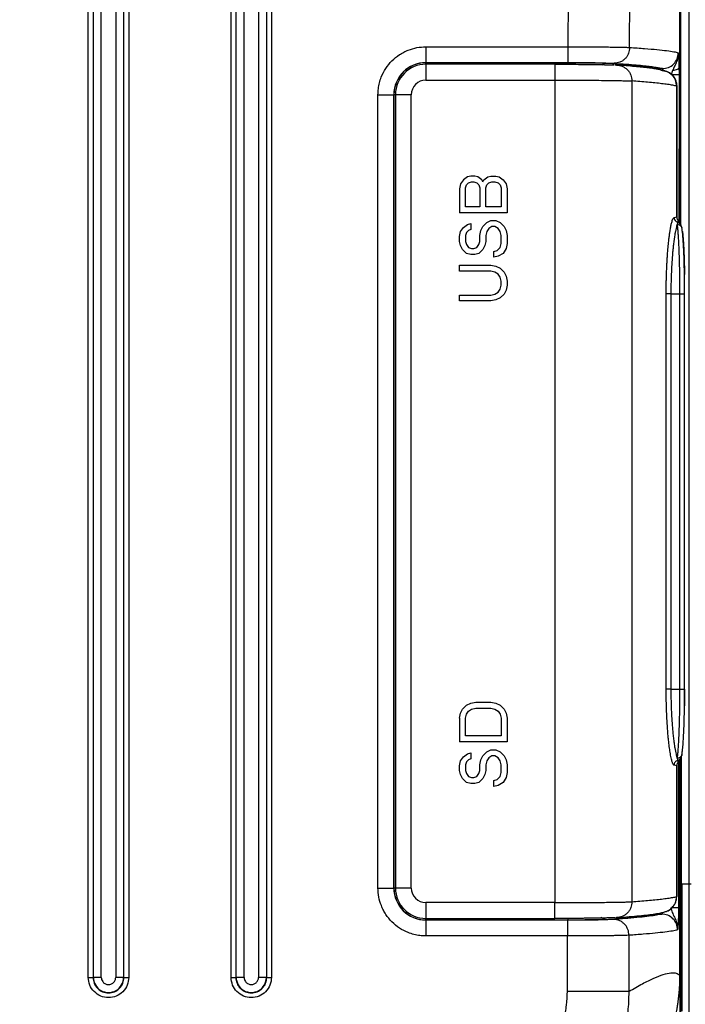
# Model space of a CAD drawing. Extents: x 3 to 428, y 3 to 275.
# Tile 37 of 41: x 380 to 406, y 121 to 160. Entities that reach past the tile are written whole.
import ezdxf

# ---------------------------------------------------------------- set-up
doc = ezdxf.new("R2010")
doc.units = 0
doc.linetypes.add('SLD-SOLID', pattern=[0])
doc.layers.get('0').update_dxf_attribs({"linetype": 'CONTINUOUS'})
doc.layers.add('DIMENSION', color=7, linetype='SLD-SOLID')
doc.styles.add('SLDTEXTSTYLE1', font='Gothic.ttf', dxfattribs={"width": 0.913})
doc.dimstyles.new('SLDDIMSTYLE0', dxfattribs={"dimtxt": 3.175, "dimasz": 3.302, "dimexe": 0, "dimexo": 0.0625, "dimgap": 0.79375, "dimtad": 0, "dimtih": 1, "dimtoh": 1, "dimdec": 0, "dimlfac": 1.6, "dimrnd": 1e-09, "dimzin": 12, "dimdsep": 46, "dimtxsty": 'SLDTEXTSTYLE1', "dimsah": 1, "dimcen": 0.09, "dimadec": 0, "dimazin": 0, "dimtfac": 1, "dimtdec": 0, "dimtofl": 0, "dimtmove": 0, "dimatfit": 3, "dimfxl": 1, "dimtolj": 1, "dimtzin": 12, "dimarcsym": 0})

# ---------------------------------------------------------------- blocks, each defined once
blk = doc.blocks.new('_D_5')
at = {"layer": 'DIMENSION'}
for p, q in [((289.474, 177.382), (289.474, 92.267)), ((406.275, 177.382), (406.275, 92.267)), ((289.474, 95.442), (341.524, 95.442)), ((406.275, 95.442), (348.562, 95.442))]:
    blk.add_line(p, q, dxfattribs=at)
for points in [[(289.474, 95.442), (292.776, 94.934), (292.776, 95.95)], [(406.275, 95.442), (402.973, 95.95), (402.973, 94.934)]]:
    blk.add_solid(points, dxfattribs=at)
at = {"layer": 'DIMENSION', "insert": (341.524, 96.977), "char_height": 3.175, "attachment_point": 1, "style": 'SLDTEXTSTYLE1'}
blk.add_mtext('187', dxfattribs=at)

msp = doc.modelspace()

# ---------------------------------------------------------------- linework, layer by layer
at = {"color": 7, "linetype": 'SLD-SOLID'}
for p, q in [((405.967, 151.65), (405.967, 190.064)), ((382.621, 122.02), (382.621, 183.895)), ((382.808, 183.895), (382.808, 122.02)), ((382.823, 122.02), (382.823, 183.895)), ((383.134, 122.02), (383.134, 183.895)), ((383.702, 183.895), (383.702, 122.02)), ((384.014, 183.895), (384.014, 122.02)), ((384.028, 122.02), (384.028, 183.895)), ((384.215, 183.895), (384.215, 122.02)), ((388.246, 122.02), (388.246, 183.895)), ((388.433, 183.895), (388.433, 122.02)), ((388.448, 122.02), (388.448, 183.895)), ((388.759, 122.02), (388.759, 183.895)), ((389.327, 183.895), (389.327, 122.02)), ((389.639, 183.895), (389.639, 122.02)), ((389.653, 122.02), (389.653, 183.895)), ((389.84, 183.895), (389.84, 122.02)), ((405.918, 158.039), (405.918, 183.814)), ((401.53, 158.675), (401.545, 183.328)), ((403.946, 158.65), (403.956, 183.327)), ((395.918, 158.675), (401.53, 158.675)), ((395.918, 158.675), (395.918, 158.05)), ((395.918, 158.05), (401.53, 158.05)), ((395.918, 158.044), (395.918, 158.05)), ((401.531, 158.045), (395.918, 158.044)), ((400.995, 157.987), (395.918, 157.987)), ((395.918, 157.987), (395.918, 157.362)), ((400.995, 157.987), (400.995, 157.362)), ((403.479, 157.952), (403.362, 157.958)), ((405.918, 158.039), (405.889, 157.855)), ((405.889, 157.855), (405.89, 157.624)), ((405.235, 157.815), (404.928, 157.815)), ((395.918, 157.362), (400.995, 157.362)), ((400.995, 157.362), (400.995, 124.966)), ((404.035, 157.329), (404.035, 124.999)), ((405.798, 151.972), (405.798, 157.126)), ((405.798, 157.125), (405.798, 151.973)), ((394.032, 125.539), (394.032, 156.789)), ((394.032, 156.789), (394.657, 156.789)), ((394.657, 125.539), (394.657, 156.789)), ((394.663, 156.789), (394.657, 156.789)), ((394.663, 156.789), (394.663, 125.539)), ((394.72, 156.789), (394.72, 125.539)), ((395.345, 156.789), (394.72, 156.789)), ((395.345, 125.539), (395.345, 156.789)), ((397.684, 153.586), (397.564, 153.547)), ((397.843, 153.586), (397.684, 153.586)), ((397.963, 153.547), (397.843, 153.586)), ((398.362, 153.547), (398.481, 153.586)), ((398.481, 153.586), (398.681, 153.586)), ((398.681, 153.586), (398.801, 153.547)), ((397.285, 153.273), (397.245, 153.078)), ((397.404, 153.43), (397.285, 153.273)), ((397.564, 153.547), (397.404, 153.43)), ((397.484, 153.117), (397.524, 153.234)), ((397.524, 153.234), (397.604, 153.313)), ((397.604, 153.313), (397.723, 153.352)), ((397.723, 153.352), (397.803, 153.352)), ((397.803, 153.352), (397.923, 153.313)), ((397.923, 153.313), (398.003, 153.234)), ((398.122, 153.43), (397.963, 153.547)), ((398.003, 153.234), (398.043, 153.117)), ((398.162, 153.352), (398.122, 153.43)), ((398.162, 153.352), (398.202, 153.43)), ((398.202, 153.43), (398.362, 153.547)), ((398.282, 153.117), (398.322, 153.234)), ((398.322, 153.234), (398.402, 153.313)), ((398.402, 153.313), (398.521, 153.352)), ((398.521, 153.352), (398.641, 153.352)), ((398.641, 153.352), (398.761, 153.313)), ((398.761, 153.313), (398.84, 153.234)), ((398.801, 153.547), (398.96, 153.43)), ((398.84, 153.234), (398.88, 153.117)), ((398.96, 153.43), (399.08, 153.273)), ((399.08, 153.273), (399.12, 153.078)), ((397.245, 153.078), (397.245, 152.141)), ((397.484, 152.375), (397.484, 153.117)), ((398.043, 153.117), (398.043, 152.375)), ((398.282, 152.375), (398.282, 153.117)), ((398.88, 153.117), (398.88, 152.375)), ((399.12, 153.078), (399.12, 152.141)), ((399.12, 152.141), (397.245, 152.141)), ((398.043, 152.375), (397.484, 152.375)), ((398.88, 152.375), (398.282, 152.375)), ((397.404, 151.555), (397.564, 151.672)), ((397.564, 151.672), (397.684, 151.711)), ((397.684, 151.711), (397.684, 151.477)), ((398.162, 151.594), (398.322, 151.75)), ((398.322, 151.75), (398.481, 151.828)), ((398.481, 151.828), (398.681, 151.828)), ((398.681, 151.828), (398.84, 151.75)), ((398.84, 151.75), (399, 151.594)), ((405.695, 151.949), (405.798, 151.973)), ((405.851, 151.843), (405.836, 151.767)), ((405.89, 151.784), (405.851, 151.843)), ((397.245, 151.203), (397.285, 151.398)), ((397.285, 151.398), (397.404, 151.555)), ((397.524, 151.359), (397.484, 151.242)), ((397.604, 151.438), (397.524, 151.359)), ((397.684, 151.477), (397.604, 151.438)), ((398.043, 151.242), (398.082, 151.438)), ((398.082, 151.438), (398.162, 151.594)), ((398.322, 151.398), (398.282, 151.242)), ((398.402, 151.516), (398.322, 151.398)), ((398.521, 151.594), (398.402, 151.516)), ((398.641, 151.594), (398.521, 151.594)), ((398.761, 151.516), (398.641, 151.594)), ((398.84, 151.398), (398.761, 151.516)), ((398.88, 151.242), (398.84, 151.398)), ((399, 151.594), (399.08, 151.438)), ((399.08, 151.438), (399.12, 151.242)), ((397.245, 151.008), (397.245, 151.203)), ((397.285, 150.852), (397.245, 151.008)), ((397.484, 151.242), (397.484, 151.008)), ((397.484, 151.008), (397.524, 150.891)), ((397.524, 150.891), (397.604, 150.773)), ((397.923, 150.773), (398.003, 150.891)), ((398.003, 150.891), (398.043, 151.008)), ((398.043, 151.008), (398.043, 151.242)), ((398.282, 151.008), (398.242, 150.852)), ((398.282, 151.242), (398.282, 151.008)), ((398.84, 150.773), (398.88, 150.93)), ((398.88, 150.93), (398.88, 151.242)), ((399.12, 150.93), (399.08, 150.734)), ((399.12, 151.242), (399.12, 150.93)), ((397.364, 150.695), (397.285, 150.852)), ((397.524, 150.539), (397.364, 150.695)), ((397.684, 150.5), (397.524, 150.539)), ((397.604, 150.773), (397.723, 150.734)), ((397.843, 150.5), (397.684, 150.5)), ((397.723, 150.734), (397.803, 150.734)), ((397.803, 150.734), (397.923, 150.773)), ((398.003, 150.539), (397.843, 150.5)), ((398.162, 150.695), (398.003, 150.539)), ((398.242, 150.852), (398.162, 150.695)), ((398.601, 150.617), (398.721, 150.656)), ((398.601, 150.383), (398.601, 150.617)), ((398.721, 150.656), (398.84, 150.773)), ((398.96, 150.539), (398.761, 150.422)), ((399.08, 150.734), (398.96, 150.539)), ((398.761, 150.422), (398.601, 150.383)), ((397.245, 149.836), (397.245, 150.07)), ((397.245, 150.07), (398.481, 150.07)), ((398.481, 149.836), (397.245, 149.836)), ((398.481, 150.07), (398.681, 150.031)), ((398.641, 149.797), (398.481, 149.836)), ((398.761, 149.719), (398.641, 149.797)), ((398.681, 150.031), (398.84, 149.953)), ((398.84, 149.602), (398.761, 149.719)), ((398.84, 149.953), (399, 149.797)), ((399, 149.797), (399.08, 149.641)), ((398.88, 149.445), (398.84, 149.602)), ((398.88, 149.289), (398.88, 149.445)), ((399.08, 149.641), (399.12, 149.445)), ((399.12, 149.445), (399.12, 149.289)), ((398.481, 148.898), (398.641, 148.938)), ((398.641, 148.938), (398.761, 149.016)), ((398.761, 149.016), (398.84, 149.133)), ((398.84, 149.133), (398.88, 149.289)), ((399, 148.938), (398.84, 148.781)), ((399.08, 149.094), (399, 148.938)), ((399.12, 149.289), (399.08, 149.094)), ((405.385, 133.379), (405.385, 148.949)), ((405.571, 148.949), (405.385, 148.949)), ((405.571, 148.949), (405.571, 133.379)), ((405.571, 148.949), (405.925, 148.949)), ((405.925, 133.379), (405.925, 148.949)), ((406.113, 133.379), (406.113, 148.951)), ((397.245, 148.664), (397.245, 148.898)), ((397.245, 148.898), (398.481, 148.898)), ((398.481, 148.664), (397.245, 148.664)), ((398.681, 148.703), (398.481, 148.664)), ((398.84, 148.781), (398.681, 148.703)), ((405.387, 133.238), (405.385, 133.379)), ((405.571, 133.379), (405.385, 133.379)), ((405.571, 133.379), (405.925, 133.379)), ((397.364, 132.586), (397.524, 132.742)), ((397.524, 132.742), (397.684, 132.82)), ((397.684, 132.82), (397.883, 132.859)), ((397.883, 132.859), (398.481, 132.859)), ((398.481, 132.859), (398.681, 132.82)), ((398.681, 132.82), (398.84, 132.742)), ((398.84, 132.742), (399, 132.586)), ((397.245, 132.234), (397.285, 132.43)), ((397.285, 132.43), (397.364, 132.586)), ((397.484, 132.234), (397.524, 132.391)), ((397.524, 132.391), (397.604, 132.508)), ((397.604, 132.508), (397.723, 132.586)), ((397.723, 132.586), (397.883, 132.625)), ((397.883, 132.625), (398.481, 132.625)), ((398.481, 132.625), (398.641, 132.586)), ((398.641, 132.586), (398.761, 132.508)), ((398.761, 132.508), (398.84, 132.391)), ((398.84, 132.391), (398.88, 132.234)), ((399, 132.586), (399.08, 132.43)), ((399.08, 132.43), (399.12, 132.234)), ((397.245, 132.234), (397.245, 131.297)), ((397.484, 131.531), (397.484, 132.234)), ((398.88, 132.234), (398.88, 131.531)), ((399.12, 132.234), (399.12, 131.297)), ((398.88, 131.531), (397.484, 131.531)), ((399.12, 131.297), (397.245, 131.297)), ((397.285, 130.555), (397.404, 130.711)), ((397.404, 130.711), (397.564, 130.828)), ((397.564, 130.828), (397.684, 130.867)), ((397.684, 130.867), (397.684, 130.633)), ((398.082, 130.594), (398.162, 130.75)), ((398.162, 130.75), (398.322, 130.906)), ((398.322, 130.906), (398.481, 130.984)), ((398.521, 130.75), (398.402, 130.672)), ((398.481, 130.984), (398.681, 130.984)), ((398.641, 130.75), (398.521, 130.75)), ((398.761, 130.672), (398.641, 130.75)), ((398.681, 130.984), (398.84, 130.906)), ((398.84, 130.906), (399, 130.75)), ((399, 130.75), (399.08, 130.594)), ((405.98, 130.71), (405.98, 125.695)), ((397.245, 130.359), (397.285, 130.555)), ((397.245, 130.164), (397.245, 130.359)), ((397.524, 130.516), (397.484, 130.398)), ((397.484, 130.398), (397.484, 130.164)), ((397.604, 130.594), (397.524, 130.516)), ((397.684, 130.633), (397.604, 130.594)), ((398.043, 130.398), (398.082, 130.594)), ((398.043, 130.164), (398.043, 130.398)), ((398.322, 130.555), (398.282, 130.398)), ((398.282, 130.398), (398.282, 130.164)), ((398.402, 130.672), (398.322, 130.555)), ((398.84, 130.555), (398.761, 130.672)), ((398.88, 130.398), (398.84, 130.555)), ((398.88, 130.086), (398.88, 130.398)), ((399.08, 130.594), (399.12, 130.398)), ((399.12, 130.398), (399.12, 130.086)), ((405.798, 130.355), (405.695, 130.38)), ((405.798, 125.201), (405.798, 130.356)), ((405.798, 130.355), (405.798, 125.203)), ((405.836, 130.561), (405.851, 130.485)), ((405.851, 130.485), (405.89, 130.545)), ((405.944, 127.663), (405.944, 130.644)), ((397.285, 130.008), (397.245, 130.164)), ((397.364, 129.852), (397.285, 130.008)), ((397.484, 130.164), (397.524, 130.047)), ((397.524, 130.047), (397.604, 129.93)), ((397.604, 129.93), (397.723, 129.891)), ((397.803, 129.891), (397.923, 129.93)), ((397.923, 129.93), (398.003, 130.047)), ((398.003, 130.047), (398.043, 130.164)), ((398.242, 130.008), (398.162, 129.852)), ((398.282, 130.164), (398.242, 130.008)), ((398.721, 129.813), (398.84, 129.93)), ((398.84, 129.93), (398.88, 130.086)), ((399.12, 130.086), (399.08, 129.891)), ((397.524, 129.695), (397.364, 129.852)), ((397.684, 129.656), (397.524, 129.695)), ((397.843, 129.656), (397.684, 129.656)), ((397.723, 129.891), (397.803, 129.891)), ((398.003, 129.695), (397.843, 129.656)), ((398.162, 129.852), (398.003, 129.695)), ((398.601, 129.773), (398.721, 129.813)), ((398.601, 129.539), (398.601, 129.773)), ((398.761, 129.578), (398.601, 129.539)), ((398.96, 129.695), (398.761, 129.578)), ((399.08, 129.891), (398.96, 129.695)), ((405.964, 126.436), (405.948, 127.293)), ((405.967, 115.852), (405.967, 126.065)), ((405.967, 125.695), (405.999, 125.695)), ((405.999, 125.695), (405.999, 120.695)), ((406.374, 125.695), (405.999, 125.695)), ((394.032, 125.539), (394.657, 125.539)), ((394.663, 125.539), (394.657, 125.539)), ((395.345, 125.539), (394.72, 125.539)), ((400.995, 124.966), (395.918, 124.966)), ((395.918, 124.966), (395.918, 124.341)), ((400.995, 124.341), (400.995, 124.966)), ((404.918, 124.513), (405.209, 124.513)), ((395.918, 124.341), (400.995, 124.341)), ((395.918, 124.278), (395.918, 124.284)), ((395.918, 124.284), (401.525, 124.284)), ((395.918, 124.278), (395.918, 123.653)), ((401.497, 124.278), (395.918, 124.278)), ((403.415, 124.373), (403.479, 124.376)), ((401.497, 123.653), (395.918, 123.653)), ((401.496, 121.471), (401.497, 123.653)), ((403.921, 121.471), (403.921, 123.678)), ((382.823, 122.02), (382.808, 122.02)), ((384.028, 122.02), (384.014, 122.02)), ((388.448, 122.02), (388.433, 122.02)), ((389.653, 122.02), (389.639, 122.02)), ((405.926, 121.826), (405.926, 115.852))]:
    msp.add_line(p, q, dxfattribs=at)
at = {"color": 8, "linetype": 'SLD-SOLID'}
for p, q in [((395.918, 157.987), (395.918, 158.044)), ((405.918, 151.724), (405.918, 158.039)), ((405.891, 157.568), (405.887, 151.766)), ((405.89, 157.624), (405.891, 157.568)), ((394.72, 156.789), (394.663, 156.789)), ((405.925, 133.379), (406.113, 133.379)), ((405.875, 130.554), (405.871, 124.758)), ((405.918, 122.102), (405.918, 130.605)), ((394.72, 125.539), (394.663, 125.539)), ((395.918, 124.284), (395.918, 124.341)), ((403.563, 124.385), (403.427, 124.374))]:
    msp.add_line(p, q, dxfattribs=at)
at = {"color": 7, "linetype": 'SLD-SOLID'}
for centre, radius, start, end in [((395.918, 156.789), 1.261, 90, 180), ((395.918, 156.789), 1.255, 90, 180), ((395.918, 156.789), 1.198, 90, 180), ((395.918, 156.789), 0.573, 90, 180), ((405.882, 151.949), 0.188, 180.0343, 255.6195), ((395.918, 125.539), 1.261, 180, 270), ((395.918, 125.539), 1.255, 180, 270), ((395.918, 125.539), 1.198, 180, 270), ((395.918, 125.539), 0.573, 180, 270), ((383.418, 122.02), 0.595, 180, 0.0003), ((389.043, 122.02), 0.595, 180, 0.0003)]:
    msp.add_arc(centre, radius, start, end, dxfattribs=at)
for points, knots in [([(394.032, 156.789), (394.035, 156.868), (394.041, 157.026), (394.087, 157.259), (394.175, 157.532), (394.33, 157.832), (394.575, 158.132), (394.825, 158.336), (395.047, 158.466), (395.272, 158.568), (395.563, 158.656), (395.8, 158.669), (395.918, 158.675)], [0, 0, 0, 0, 0.080277, 0.15989, 0.240115, 0.370007, 0.500013, 0.629905, 0.694634, 0.76008, 0.879955, 1, 1, 1, 1]), ([(401.53, 158.675), (401.661, 158.675), (401.927, 158.675), (402.241, 158.674), (402.472, 158.673), (402.625, 158.672), (402.774, 158.671), (402.917, 158.669), (403.093, 158.668), (403.311, 158.665), (403.56, 158.661), (403.796, 158.656), (403.894, 158.652), (403.946, 158.65)], [0, 0, 0, 0, 0.119677, 0.243884, 0.294569, 0.345644, 0.396999, 0.44852, 0.500088, 0.595239, 0.712187, 0.848492, 1, 1, 1, 1]), ([(401.53, 158.05), (401.53, 158.061), (401.53, 158.082), (401.53, 158.227), (401.53, 158.432), (401.53, 158.594), (401.53, 158.675)], [0, 0, 0, 0, 0.250001, 0.5, 0.75, 1, 1, 1, 1]), ([(403.946, 158.65), (403.937, 158.572), (403.924, 158.451), (403.849, 158.306), (403.771, 158.206), (403.674, 158.126), (403.534, 158.048), (403.418, 158.035), (403.342, 158.026)], [0, 0, 0, 0, 0.239657, 0.368574, 0.500182, 0.63176, 0.760601, 1, 1, 1, 1]), ([(403.946, 158.65), (404.149, 158.637), (404.555, 158.609), (405.036, 158.567), (405.42, 158.524), (405.707, 158.481), (405.81, 158.453), (405.861, 158.438)], [0, 0, 0, 0, 0.2, 0.400014, 0.600009, 0.8, 1, 1, 1, 1]), ([(405.235, 157.815), (405.317, 157.825), (405.481, 157.843), (405.688, 157.987), (405.833, 158.193), (405.852, 158.357), (405.861, 158.438)], [0, 0, 0, 0, 0.250217, 0.500381, 0.750299, 1, 1, 1, 1]), ([(405.861, 158.438), (405.859, 158.382), (405.854, 158.265), (405.809, 158.119), (405.76, 158.001), (405.719, 157.914), (405.677, 157.829), (405.653, 157.771), (405.64, 157.742)], [0, 0, 0, 0, 0.22715, 0.475021, 0.612448, 0.750354, 0.87041, 1, 1, 1, 1]), ([(405.861, 158.438), (405.866, 158.363), (405.874, 158.248), (405.882, 158.046), (405.884, 157.919), (405.885, 157.855)], [0, 0, 0, 0, 0.475372, 0.731663, 1, 1, 1, 1]), ([(400.995, 157.987), (401.043, 157.987), (401.14, 157.987), (401.284, 157.987), (401.427, 157.987), (401.568, 157.986), (401.817, 157.985), (402.162, 157.983), (402.486, 157.979), (402.704, 157.976), (402.838, 157.973), (402.961, 157.971), (403.072, 157.968), (403.201, 157.964), (403.274, 157.962), (403.322, 157.96)], [0, 0, 0, 0, 0.048575, 0.096893, 0.145119, 0.193412, 0.241939, 0.403314, 0.564831, 0.62866, 0.691957, 0.755092, 0.818435, 0.882359, 1, 1, 1, 1]), ([(401.53, 158.05), (401.632, 158.05), (401.836, 158.05), (402.135, 158.049), (402.418, 158.046), (402.677, 158.044), (402.907, 158.04), (403.097, 158.036), (403.249, 158.031), (403.311, 158.028), (403.342, 158.026)], [0, 0, 0, 0, 0.124546, 0.249201, 0.374503, 0.499806, 0.62515, 0.750706, 0.875298, 1, 1, 1, 1]), ([(402.237, 158.042), (402.17, 158.042), (402.027, 158.043), (401.787, 158.044), (401.617, 158.044), (401.531, 158.045)], [0, 0, 0, 0, 0.303669, 0.644944, 1, 1, 1, 1]), ([(404.928, 157.815), (404.885, 157.828), (404.799, 157.852), (404.618, 157.881), (404.454, 157.903), (404.334, 157.917), (404.21, 157.931), (403.988, 157.953), (403.634, 157.984), (403.242, 158.011), (403.046, 158.024)], [0, 0, 0, 0, 0.173372, 0.346848, 0.415081, 0.483381, 0.551759, 0.607142, 0.803549, 1, 1, 1, 1]), ([(403.342, 158.026), (403.5, 158.015), (403.817, 157.994), (404.204, 157.962), (404.529, 157.931), (404.784, 157.901), (404.985, 157.872), (405.139, 157.844), (405.203, 157.825), (405.235, 157.815)], [0, 0, 0, 0, 0.156133, 0.313296, 0.456639, 0.598395, 0.732582, 0.866416, 1, 1, 1, 1]), ([(403.427, 157.954), (403.503, 157.946), (403.621, 157.933), (403.763, 157.856), (403.861, 157.775), (403.939, 157.675), (404.015, 157.529), (404.027, 157.408), (404.035, 157.329)], [0, 0, 0, 0, 0.239401, 0.368324, 0.499999, 0.631676, 0.760599, 1, 1, 1, 1]), ([(405.337, 157.728), (405.3, 157.738), (405.221, 157.758), (405.072, 157.786), (404.892, 157.814), (404.679, 157.842), (404.43, 157.87), (404.142, 157.898), (403.826, 157.926), (403.588, 157.943), (403.472, 157.952)], [0, 0, 0, 0, 0.102688, 0.216603, 0.336251, 0.464095, 0.59831, 0.734636, 0.870503, 1, 1, 1, 1]), ([(405.889, 157.855), (405.884, 157.842), (405.875, 157.815), (405.817, 157.78), (405.737, 157.754), (405.672, 157.746), (405.64, 157.742)], [0, 0, 0, 0, 0.250119, 0.509667, 0.763975, 1, 1, 1, 1]), ([(405.172, 157.751), (405.254, 157.741), (405.418, 157.723), (405.625, 157.579), (405.74, 157.408), (405.791, 157.252), (405.795, 157.168), (405.798, 157.125)], [0, 0, 0, 0, 0.249868, 0.499685, 0.743045, 0.869931, 1, 1, 1, 1]), ([(405.796, 157.119), (405.788, 157.202), (405.77, 157.366), (405.626, 157.575), (405.419, 157.72), (405.254, 157.739), (405.172, 157.749)], [0, 0, 0, 0, 0.250173, 0.50018, 0.750077, 1, 1, 1, 1]), ([(405.64, 157.742), (405.629, 157.714), (405.618, 157.686), (405.608, 157.656), (405.607, 157.654), (405.604, 157.646), (405.594, 157.618), (405.585, 157.59), (405.579, 157.568)], [0, 0, 0, 0, 0.495962, 0.497076, 0.506289, 0.532207, 0.63006, 1, 1, 1, 1]), ([(405.891, 157.568), (405.885, 157.568), (405.874, 157.568), (405.801, 157.568), (405.697, 157.568), (405.617, 157.568), (405.579, 157.568)], [0, 0, 0, 0, 0.240584, 0.500003, 0.759415, 1, 1, 1, 1]), ([(400.995, 157.362), (401.165, 157.362), (401.51, 157.362), (402.019, 157.36), (402.508, 157.357), (402.868, 157.354), (403.118, 157.351), (403.28, 157.349), (403.437, 157.346), (403.605, 157.343), (403.773, 157.339), (403.93, 157.334), (403.999, 157.331), (404.035, 157.329)], [0, 0, 0, 0, 0.122511, 0.247604, 0.375147, 0.505223, 0.55686, 0.611417, 0.668889, 0.729275, 0.814331, 0.904624, 1, 1, 1, 1]), ([(405.798, 157.125), (405.75, 157.137), (405.657, 157.159), (405.454, 157.192), (405.218, 157.222), (404.952, 157.252), (404.663, 157.279), (404.361, 157.305), (404.141, 157.321), (404.035, 157.329)], [0, 0, 0, 0, 0.167081, 0.326089, 0.477016, 0.619872, 0.754661, 0.881374, 1, 1, 1, 1]), ([(405.796, 157.125), (405.796, 157.125), (405.8, 157.125), (405.799, 157.125), (405.798, 157.125)], [0, 0, 0, 0, 0.046195, 1, 1, 1, 1]), ([(405.821, 151.677), (405.813, 151.655), (405.797, 151.611), (405.773, 151.519), (405.749, 151.408), (405.714, 151.22), (405.683, 151.001), (405.657, 150.766), (405.643, 150.621), (405.624, 150.405), (405.603, 150.108), (405.585, 149.725), (405.573, 149.337), (405.572, 149.077), (405.571, 148.949)], [0, 0, 0, 0, 0.066533, 0.133067, 0.199602, 0.266139, 0.420967, 0.471409, 0.521229, 0.570428, 0.682526, 0.791467, 0.897281, 1, 1, 1, 1]), ([(405.798, 151.973), (405.799, 151.961), (405.8, 151.937), (405.811, 151.903), (405.827, 151.87), (405.843, 151.852), (405.851, 151.843)], [0, 0, 0, 0, 0.249972, 0.49985, 0.749859, 1, 1, 1, 1]), ([(405.836, 151.767), (405.833, 151.76), (405.829, 151.747), (405.824, 151.7), (405.821, 151.677)], [0, 0, 0, 0, 0.518794, 1, 1, 1, 1]), ([(405.925, 148.949), (405.925, 149.085), (405.925, 149.358), (405.92, 149.762), (405.913, 150.154), (405.902, 150.53), (405.888, 150.888), (405.872, 151.178), (405.856, 151.401), (405.839, 151.568), (405.827, 151.64), (405.821, 151.677)], [0, 0, 0, 0, 0.109083, 0.219794, 0.332138, 0.446119, 0.566405, 0.698771, 0.793802, 0.894212, 1, 1, 1, 1]), ([(405.921, 151.719), (405.919, 151.722), (405.915, 151.727), (405.904, 151.748), (405.894, 151.772), (405.89, 151.783)], [0, 0, 0, 0, 0.388857, 0.722245, 1, 1, 1, 1]), ([(406.002, 151.544), (405.995, 151.578), (405.982, 151.638), (405.939, 151.695), (405.92, 151.72)], [0, 0, 0, 0, 0.554242, 1, 1, 1, 1]), ([(406.105, 149.658), (406.104, 149.739), (406.101, 149.971), (406.091, 150.321), (406.077, 150.69), (406.06, 151.001), (406.041, 151.249), (406.021, 151.438), (406.007, 151.515), (406, 151.552)], [0, 0, 0, 0, 0.088498, 0.252338, 0.411419, 0.565735, 0.715268, 0.860019, 1, 1, 1, 1]), ([(406.024, 151.404), (406.026, 151.387), (406.032, 151.344), (406.041, 151.255), (406.052, 151.135), (406.062, 150.988), (406.072, 150.815), (406.081, 150.623), (406.089, 150.426), (406.095, 150.228), (406.101, 150.032), (406.104, 149.859), (406.106, 149.75), (406.107, 149.711)], [0, 0, 0, 0, 0.059963, 0.152357, 0.245403, 0.352635, 0.460701, 0.568011, 0.676092, 0.767383, 0.858141, 0.949011, 1, 1, 1, 1]), ([(405.385, 148.949), (405.385, 149.011), (405.386, 149.134), (405.388, 149.317), (405.391, 149.485), (405.394, 149.591), (405.395, 149.637)], [0, 0, 0, 0, 0.266796, 0.532027, 0.796707, 1, 1, 1, 1]), ([(406.111, 148.949), (406.11, 149.114), (406.11, 149.356), (406.106, 149.585), (406.105, 149.658)], [0, 0, 0, 0, 0.683993, 1, 1, 1, 1]), ([(406.11, 148.949), (406.111, 148.949), (406.114, 148.949), (406.113, 148.949), (406.113, 148.949)], [0, 0, 0, 0, 0.039174, 1, 1, 1, 1]), ([(405.571, 133.379), (405.572, 133.252), (405.573, 132.994), (405.583, 132.654), (405.596, 132.359), (405.611, 132.109), (405.628, 131.877), (405.647, 131.658), (405.665, 131.488), (405.681, 131.353), (405.695, 131.251), (405.709, 131.152), (405.734, 130.992), (405.772, 130.797), (405.805, 130.7), (405.821, 130.651)], [0, 0, 0, 0, 0.101938, 0.206889, 0.27858, 0.351635, 0.426062, 0.493318, 0.566589, 0.605493, 0.645904, 0.68782, 0.731243, 0.865604, 1, 1, 1, 1]), ([(405.821, 130.651), (405.827, 130.688), (405.839, 130.76), (405.856, 130.926), (405.872, 131.149), (405.888, 131.439), (405.902, 131.796), (405.913, 132.172), (405.92, 132.565), (405.925, 132.97), (405.925, 133.243), (405.925, 133.379)], [0, 0, 0, 0, 0.105649, 0.20593, 0.300841, 0.433046, 0.553193, 0.667355, 0.779874, 0.890754, 1, 1, 1, 1]), ([(406.105, 132.643), (406.106, 132.757), (406.11, 132.998), (406.11, 133.248), (406.111, 133.379)], [0, 0, 0, 0, 0.473613, 1, 1, 1, 1]), ([(406.113, 133.379), (406.113, 133.323), (406.112, 133.21), (406.112, 133.041), (406.11, 132.876), (406.109, 132.768), (406.108, 132.715)], [0, 0, 0, 0, 0.252796, 0.504469, 0.756073, 1, 1, 1, 1]), ([(406.002, 130.782), (406.01, 130.831), (406.027, 130.928), (406.049, 131.173), (406.069, 131.471), (406.084, 131.815), (406.096, 132.192), (406.103, 132.471), (406.105, 132.625), (406.105, 132.643)], [0, 0, 0, 0, 0.176175, 0.347254, 0.513264, 0.674203, 0.830074, 0.9809, 1, 1, 1, 1]), ([(405.922, 130.61), (405.94, 130.635), (405.982, 130.691), (405.995, 130.75), (406.002, 130.783)], [0, 0, 0, 0, 0.445555, 1, 1, 1, 1]), ([(405.836, 130.561), (405.817, 130.555), (405.778, 130.541), (405.731, 130.497), (405.7, 130.441), (405.696, 130.4), (405.695, 130.38)], [0, 0, 0, 0, 0.243041, 0.500003, 0.756951, 1, 1, 1, 1]), ([(405.851, 130.485), (405.843, 130.476), (405.827, 130.458), (405.811, 130.426), (405.8, 130.391), (405.799, 130.367), (405.798, 130.355)], [0, 0, 0, 0, 0.250159, 0.500145, 0.750029, 1, 1, 1, 1]), ([(405.821, 130.651), (405.824, 130.628), (405.829, 130.581), (405.833, 130.568), (405.836, 130.561)], [0, 0, 0, 0, 0.481191, 1, 1, 1, 1]), ([(405.89, 130.545), (405.894, 130.556), (405.904, 130.58), (405.915, 130.602), (405.919, 130.607), (405.921, 130.609)], [0, 0, 0, 0, 0.277756, 0.611145, 1, 1, 1, 1]), ([(405.948, 127.293), (405.947, 127.349), (405.945, 127.463), (405.945, 127.597), (405.944, 127.663)], [0, 0, 0, 0, 0.500018, 1, 1, 1, 1]), ([(405.964, 126.436), (405.965, 126.378), (405.967, 126.264), (405.967, 126.13), (405.967, 126.065)], [0, 0, 0, 0, 0.508694, 1, 1, 1, 1]), ([(395.918, 123.653), (395.839, 123.656), (395.681, 123.662), (395.448, 123.708), (395.176, 123.796), (394.875, 123.951), (394.576, 124.196), (394.371, 124.446), (394.242, 124.668), (394.14, 124.893), (394.051, 125.183), (394.039, 125.421), (394.032, 125.539)], [0, 0, 0, 0, 0.080278, 0.15989, 0.240116, 0.370008, 0.500013, 0.629904, 0.694634, 0.760081, 0.879956, 1, 1, 1, 1]), ([(400.995, 124.966), (401.165, 124.966), (401.51, 124.966), (401.915, 124.968), (402.21, 124.969), (402.404, 124.97), (402.593, 124.972), (402.776, 124.974), (403.011, 124.976), (403.294, 124.98), (403.564, 124.984), (403.773, 124.989), (403.93, 124.994), (403.999, 124.998), (404.035, 124.999)], [0, 0, 0, 0, 0.122495, 0.247573, 0.298335, 0.349499, 0.401072, 0.453053, 0.505437, 0.61155, 0.729303, 0.814349, 0.904632, 1, 1, 1, 1]), ([(404.035, 124.999), (404.027, 124.921), (404.015, 124.799), (403.939, 124.654), (403.861, 124.553), (403.763, 124.473), (403.621, 124.395), (403.503, 124.383), (403.427, 124.374)], [0, 0, 0, 0, 0.239401, 0.368324, 0.500001, 0.631675, 0.760599, 1, 1, 1, 1]), ([(404.035, 124.999), (404.141, 125.007), (404.361, 125.024), (404.663, 125.049), (404.952, 125.077), (405.218, 125.106), (405.454, 125.137), (405.657, 125.169), (405.75, 125.192), (405.798, 125.203)], [0, 0, 0, 0, 0.118626, 0.24534, 0.380129, 0.522986, 0.673912, 0.83292, 1, 1, 1, 1]), ([(405.405, 124.625), (405.406, 124.625), (405.486, 124.64), (405.62, 124.755), (405.768, 124.955), (405.787, 125.12), (405.796, 125.203)], [0, 0, 0, 0, 0.002195, 0.334624, 0.667207, 1, 1, 1, 1]), ([(405.405, 124.623), (405.443, 124.64), (405.519, 124.676), (405.646, 124.781), (405.74, 124.92), (405.791, 125.077), (405.796, 125.161), (405.798, 125.203)], [0, 0, 0, 0, 0.165895, 0.339971, 0.660248, 0.829991, 1, 1, 1, 1]), ([(405.796, 125.203), (405.796, 125.203), (405.8, 125.203), (405.799, 125.203), (405.798, 125.203)], [0, 0, 0, 0, 0.034501, 1, 1, 1, 1]), ([(403.035, 124.304), (403.183, 124.314), (403.478, 124.334), (403.855, 124.365), (404.178, 124.395), (404.442, 124.425), (404.652, 124.454), (404.815, 124.484), (404.884, 124.503), (404.918, 124.513)], [0, 0, 0, 0, 0.147535, 0.294922, 0.442298, 0.585217, 0.723493, 0.861717, 1, 1, 1, 1]), ([(405.209, 124.513), (405.147, 124.499), (405.024, 124.47), (404.728, 124.428), (404.349, 124.386), (403.886, 124.344), (403.506, 124.317), (403.315, 124.303)], [0, 0, 0, 0, 0.199763, 0.399383, 0.599123, 0.799242, 1, 1, 1, 1]), ([(403.471, 124.376), (403.627, 124.388), (403.939, 124.412), (404.33, 124.448), (404.668, 124.484), (404.948, 124.521), (405.175, 124.56), (405.284, 124.587), (405.337, 124.6)], [0, 0, 0, 0, 0.17548, 0.353238, 0.524149, 0.688932, 0.849666, 1, 1, 1, 1]), ([(405.835, 123.889), (405.826, 123.971), (405.807, 124.135), (405.662, 124.341), (405.455, 124.485), (405.291, 124.504), (405.209, 124.513)], [0, 0, 0, 0, 0.249826, 0.499625, 0.749652, 1, 1, 1, 1]), ([(405.559, 124.758), (405.579, 124.698), (405.623, 124.568), (405.716, 124.379), (405.815, 124.156), (405.828, 123.981), (405.835, 123.889)], [0, 0, 0, 0, 0.195747, 0.425979, 0.697803, 1, 1, 1, 1]), ([(405.871, 124.758), (405.871, 124.705), (405.871, 124.598), (405.868, 124.463), (405.865, 124.352), (405.861, 124.261), (405.857, 124.172), (405.851, 124.084), (405.846, 124.009), (405.841, 123.944), (405.837, 123.908), (405.835, 123.889)], [0, 0, 0, 0, 0.143983, 0.292073, 0.387815, 0.486783, 0.590182, 0.704124, 0.830024, 0.907333, 1, 1, 1, 1]), ([(403.39, 124.372), (403.376, 124.371), (403.348, 124.37), (403.296, 124.367), (403.237, 124.365), (403.119, 124.361), (402.91, 124.356), (402.635, 124.351), (402.405, 124.348), (402.241, 124.347), (402.071, 124.345), (401.893, 124.344), (401.657, 124.342), (401.357, 124.341), (401.116, 124.341), (400.995, 124.341)], [0, 0, 0, 0, 0.04404, 0.087999, 0.132017, 0.176236, 0.324136, 0.472108, 0.53277, 0.592902, 0.652861, 0.713019, 0.773734, 0.886781, 1, 1, 1, 1]), ([(403.315, 124.303), (403.285, 124.301), (403.226, 124.298), (403.075, 124.293), (402.885, 124.289), (402.655, 124.285), (402.394, 124.282), (402.108, 124.28), (401.806, 124.278), (401.6, 124.278), (401.497, 124.278)], [0, 0, 0, 0, 0.124605, 0.249243, 0.374662, 0.500115, 0.625319, 0.750776, 0.875375, 1, 1, 1, 1]), ([(401.497, 124.278), (401.497, 124.267), (401.497, 124.246), (401.497, 124.101), (401.497, 123.896), (401.497, 123.734), (401.497, 123.653)], [0, 0, 0, 0, 0.250001, 0.5, 0.750001, 1, 1, 1, 1]), ([(401.525, 124.284), (401.611, 124.284), (401.78, 124.284), (402.03, 124.285), (402.182, 124.286), (402.259, 124.287)], [0, 0, 0, 0, 0.3386, 0.664281, 1, 1, 1, 1]), ([(403.921, 123.678), (403.913, 123.756), (403.9, 123.877), (403.824, 124.022), (403.746, 124.122), (403.649, 124.203), (403.508, 124.281), (403.391, 124.294), (403.315, 124.303)], [0, 0, 0, 0, 0.239512, 0.368396, 0.499999, 0.631601, 0.760486, 1, 1, 1, 1]), ([(405.835, 123.889), (405.773, 123.874), (405.649, 123.846), (405.349, 123.804), (404.966, 123.761), (404.498, 123.719), (404.114, 123.692), (403.921, 123.678)], [0, 0, 0, 0, 0.200005, 0.400008, 0.600009, 0.800013, 1, 1, 1, 1]), ([(403.921, 123.678), (403.869, 123.676), (403.771, 123.672), (403.567, 123.667), (403.408, 123.665), (403.308, 123.663), (403.212, 123.662), (403.121, 123.661), (402.952, 123.659), (402.682, 123.657), (402.294, 123.655), (401.896, 123.653), (401.628, 123.653), (401.497, 123.653)], [0, 0, 0, 0, 0.157428, 0.29604, 0.345111, 0.390169, 0.431068, 0.467704, 0.500013, 0.629682, 0.757326, 0.881237, 1, 1, 1, 1]), ([(403.921, 121.471), (404.102, 121.575), (404.464, 121.782), (404.911, 121.998), (405.285, 122.143), (405.578, 122.208), (405.798, 122.203), (405.878, 122.136), (405.918, 122.102)], [0, 0, 0, 0, 0.16832, 0.335561, 0.502032, 0.66805, 0.833932, 1, 1, 1, 1]), ([(384.215, 122.02), (384.203, 121.916), (384.179, 121.707), (383.994, 121.442), (383.731, 121.265), (383.417, 121.203), (383.104, 121.265), (382.841, 121.443), (382.658, 121.708), (382.633, 121.916), (382.621, 122.02)], [0, 0, 0, 0, 0.125263, 0.250372, 0.375354, 0.500328, 0.625262, 0.750148, 0.875152, 1, 1, 1, 1]), ([(382.621, 122.02), (382.645, 122.02), (382.691, 122.02), (382.751, 122.02), (382.795, 122.02), (382.804, 122.02), (382.808, 122.02)], [0, 0, 0, 0, 0.250004, 0.499996, 0.749996, 1, 1, 1, 1]), ([(382.808, 122.02), (382.817, 121.941), (382.836, 121.781), (382.977, 121.578), (383.178, 121.442), (383.418, 121.394), (383.658, 121.442), (383.86, 121.578), (384.001, 121.781), (384.019, 121.94), (384.028, 122.02)], [0, 0, 0, 0, 0.125, 0.25, 0.375001, 0.5, 0.625, 0.750001, 0.875, 1, 1, 1, 1]), ([(383.134, 122.02), (383.096, 122.02), (383.018, 122.02), (382.919, 122.02), (382.846, 122.02), (382.83, 122.02), (382.823, 122.02)], [0, 0, 0, 0, 0.250002, 0.500002, 0.75, 1, 1, 1, 1]), ([(383.134, 122.02), (383.137, 121.99), (383.142, 121.931), (383.181, 121.859), (383.226, 121.808), (383.274, 121.773), (383.329, 121.748), (383.388, 121.736), (383.448, 121.736), (383.506, 121.748), (383.561, 121.772), (383.609, 121.808), (383.65, 121.852), (383.679, 121.904), (383.699, 121.961), (383.701, 122), (383.702, 122.02)], [0, 0, 0, 0, 0.100472, 0.200783, 0.265659, 0.330989, 0.398312, 0.466046, 0.532396, 0.59911, 0.665782, 0.732824, 0.799505, 0.866552, 0.93299, 1, 1, 1, 1]), ([(384.014, 122.02), (384.006, 122.02), (383.991, 122.02), (383.918, 122.02), (383.818, 122.02), (383.741, 122.02), (383.702, 122.02)], [0, 0, 0, 0, 0.25, 0.499998, 0.750003, 1, 1, 1, 1]), ([(384.028, 122.02), (384.033, 122.02), (384.042, 122.02), (384.086, 122.02), (384.145, 122.02), (384.192, 122.02), (384.215, 122.02)], [0, 0, 0, 0, 0.250006, 0.500005, 0.749997, 1, 1, 1, 1]), ([(389.84, 122.02), (389.828, 121.916), (389.804, 121.707), (389.619, 121.442), (389.356, 121.265), (389.042, 121.203), (388.729, 121.265), (388.466, 121.443), (388.283, 121.708), (388.258, 121.916), (388.246, 122.02)], [0, 0, 0, 0, 0.125263, 0.250373, 0.375355, 0.500328, 0.625262, 0.750148, 0.875152, 1, 1, 1, 1]), ([(388.246, 122.02), (388.27, 122.02), (388.316, 122.02), (388.376, 122.02), (388.42, 122.02), (388.429, 122.02), (388.433, 122.02)], [0, 0, 0, 0, 0.249988, 0.499995, 0.749995, 1, 1, 1, 1]), ([(388.433, 122.02), (388.442, 121.941), (388.461, 121.781), (388.602, 121.578), (388.803, 121.442), (389.043, 121.394), (389.283, 121.442), (389.485, 121.578), (389.626, 121.781), (389.644, 121.94), (389.653, 122.02)], [0, 0, 0, 0, 0.125, 0.25, 0.375, 0.500001, 0.625, 0.75, 0.874999, 1, 1, 1, 1]), ([(388.759, 122.02), (388.721, 122.02), (388.643, 122.02), (388.544, 122.02), (388.471, 122.02), (388.455, 122.02), (388.448, 122.02)], [0, 0, 0, 0, 0.249993, 0.500002, 0.75, 1, 1, 1, 1]), ([(388.759, 122.02), (388.762, 121.99), (388.767, 121.931), (388.806, 121.859), (388.851, 121.808), (388.899, 121.773), (388.954, 121.748), (389.013, 121.736), (389.073, 121.736), (389.131, 121.748), (389.186, 121.772), (389.234, 121.808), (389.275, 121.852), (389.304, 121.904), (389.324, 121.961), (389.326, 122), (389.327, 122.02)], [0, 0, 0, 0, 0.100473, 0.200783, 0.265659, 0.330991, 0.398312, 0.466043, 0.532397, 0.599108, 0.665785, 0.732825, 0.799504, 0.866552, 0.932989, 1, 1, 1, 1]), ([(389.639, 122.02), (389.631, 122.02), (389.616, 122.02), (389.543, 122.02), (389.443, 122.02), (389.366, 122.02), (389.327, 122.02)], [0, 0, 0, 0, 0.249999, 0.499997, 0.749998, 1, 1, 1, 1]), ([(389.653, 122.02), (389.658, 122.02), (389.667, 122.02), (389.711, 122.02), (389.77, 122.02), (389.817, 122.02), (389.84, 122.02)], [0, 0, 0, 0, 0.250004, 0.500004, 0.749996, 1, 1, 1, 1]), ([(405.614, 119.9), (405.642, 120.003), (405.699, 120.218), (405.763, 120.511), (405.81, 120.759), (405.84, 120.945), (405.862, 121.104), (405.881, 121.254), (405.895, 121.393), (405.906, 121.514), (405.913, 121.609), (405.918, 121.689), (405.922, 121.754), (405.924, 121.799), (405.925, 121.821), (405.926, 121.825), (405.926, 121.827), (405.926, 121.827), (405.926, 121.826)], [0, 0, 0, 0, 0.16079, 0.333283, 0.452779, 0.542916, 0.620156, 0.696928, 0.773231, 0.83454, 0.883494, 0.920101, 0.957252, 0.98478, 0.992956, 0.994632, 0.996318, 1, 1, 1, 1]), ([(405.926, 121.826), (405.925, 121.856), (405.922, 121.9), (405.919, 121.985), (405.918, 122.048), (405.918, 122.084), (405.918, 122.102)], [0, 0, 0, 0, 0.489712, 0.747295, 0.879929, 1, 1, 1, 1]), ([(397.264, 117.269), (397.449, 117.275), (397.82, 117.289), (398.367, 117.402), (398.894, 117.578), (399.393, 117.824), (399.854, 118.131), (400.27, 118.494), (400.634, 118.908), (400.941, 119.366), (401.186, 119.86), (401.363, 120.382), (401.475, 120.922), (401.489, 121.288), (401.496, 121.471)], [0, 0, 0, 0, 0.083892, 0.167941, 0.251857, 0.335312, 0.418972, 0.502062, 0.584903, 0.668136, 0.751028, 0.83404, 0.91712, 1, 1, 1, 1]), ([(401.496, 121.471), (401.628, 121.471), (401.896, 121.471), (402.295, 121.471), (402.682, 121.471), (403.041, 121.471), (403.356, 121.471), (403.611, 121.471), (403.806, 121.471), (403.883, 121.471), (403.921, 121.471)], [0, 0, 0, 0, 0.118974, 0.242966, 0.370546, 0.5, 0.629454, 0.757034, 0.881027, 1, 1, 1, 1]), ([(402.753, 117.641), (402.787, 117.691), (402.867, 117.809), (402.997, 118.018), (403.133, 118.258), (403.268, 118.521), (403.396, 118.801), (403.523, 119.119), (403.657, 119.52), (403.775, 119.973), (403.859, 120.443), (403.903, 120.847), (403.921, 121.182), (403.921, 121.383), (403.921, 121.471)], [0, 0, 0, 0, 0.045013, 0.105416, 0.181197, 0.24812, 0.323673, 0.407842, 0.500622, 0.635252, 0.752517, 0.852411, 0.934907, 1, 1, 1, 1])]:
    msp.add_open_spline(points, degree=3, knots=knots, dxfattribs=at)
at = {"color": 8, "linetype": 'SLD-SOLID'}
for points, knots in [([(401.531, 158.045), (401.531, 158.041), (401.531, 158.036), (401.531, 157.999), (401.531, 157.986)], [0, 0, 0, 0, 0.667778, 1, 1, 1, 1]), ([(403.046, 158.024), (403.021, 158.026), (402.969, 158.029), (402.842, 158.032), (402.684, 158.036), (402.49, 158.039), (402.339, 158.041), (402.248, 158.042), (402.237, 158.042)], [0, 0, 0, 0, 0.192576, 0.385208, 0.581852, 0.776781, 0.97266, 1, 1, 1, 1]), ([(403.046, 158.024), (403.009, 158.02), (402.951, 158.013), (402.886, 157.978), (402.86, 157.955), (402.85, 157.946)], [0, 0, 0, 0, 0.526355, 0.809484, 1, 1, 1, 1]), ([(405.235, 157.815), (405.235, 157.812), (405.235, 157.806), (405.235, 157.767), (405.235, 157.753)], [0, 0, 0, 0, 0.648505, 1, 1, 1, 1]), ([(405.235, 157.736), (405.235, 157.732), (405.235, 157.727), (405.235, 157.718), (405.235, 157.716)], [0, 0, 0, 0, 0.76463, 1, 1, 1, 1]), ([(405.395, 149.637), (405.396, 149.65), (405.398, 149.725), (405.403, 149.861), (405.411, 150.044), (405.42, 150.226), (405.434, 150.448), (405.453, 150.703), (405.477, 150.95), (405.499, 151.151), (405.52, 151.312), (405.54, 151.441), (405.557, 151.543), (405.572, 151.623), (405.588, 151.694), (405.614, 151.801), (405.65, 151.915), (405.68, 151.937), (405.695, 151.949)], [0, 0, 0, 0, 0.010809, 0.057402, 0.107314, 0.157173, 0.207197, 0.296068, 0.385055, 0.447587, 0.509899, 0.572416, 0.614524, 0.656504, 0.698485, 0.740596, 0.870331, 1, 1, 1, 1]), ([(405.821, 151.677), (405.845, 151.675), (405.882, 151.672), (405.925, 151.649), (405.956, 151.626), (405.979, 151.596), (405.996, 151.569), (405.998, 151.551), (405.999, 151.545)], [0, 0, 0, 0, 0.290674, 0.447355, 0.607404, 0.767468, 0.924138, 1, 1, 1, 1]), ([(405.836, 151.767), (405.855, 151.761), (405.887, 151.751), (405.91, 151.727), (405.919, 151.717)], [0, 0, 0, 0, 0.609883, 1, 1, 1, 1]), ([(405.925, 148.949), (405.938, 148.949), (405.963, 148.949), (406, 148.949), (406.033, 148.949), (406.062, 148.949), (406.086, 148.949), (406.103, 148.949), (406.108, 148.949), (406.11, 148.949)], [0, 0, 0, 0, 0.143699, 0.287395, 0.43109, 0.574781, 0.718474, 0.862169, 1, 1, 1, 1]), ([(405.695, 130.38), (405.689, 130.382), (405.677, 130.387), (405.658, 130.413), (405.64, 130.453), (405.621, 130.507), (405.601, 130.576), (405.581, 130.662), (405.561, 130.766), (405.536, 130.909), (405.508, 131.106), (405.481, 131.335), (405.46, 131.55), (405.444, 131.741), (405.432, 131.916), (405.422, 132.073), (405.415, 132.206), (405.408, 132.343), (405.398, 132.579), (405.389, 132.877), (405.387, 133.134), (405.387, 133.238)], [0, 0, 0, 0, 0.046405, 0.092483, 0.138458, 0.184557, 0.231002, 0.280757, 0.330372, 0.380128, 0.462635, 0.54516, 0.596897, 0.64843, 0.700073, 0.732616, 0.765052, 0.79746, 0.829918, 0.930547, 1, 1, 1, 1]), ([(405.999, 130.783), (405.998, 130.777), (405.996, 130.759), (405.979, 130.732), (405.956, 130.702), (405.925, 130.679), (405.882, 130.656), (405.845, 130.653), (405.821, 130.651)], [0, 0, 0, 0, 0.074732, 0.231595, 0.391852, 0.552098, 0.708969, 1, 1, 1, 1]), ([(405.836, 130.561), (405.856, 130.568), (405.888, 130.578), (405.911, 130.603), (405.92, 130.612)], [0, 0, 0, 0, 0.623415, 1, 1, 1, 1]), ([(405.209, 124.57), (405.209, 124.558), (405.209, 124.522), (405.209, 124.516), (405.209, 124.513)], [0, 0, 0, 0, 0.319905, 1, 1, 1, 1]), ([(405.335, 124.609), (405.359, 124.61), (405.383, 124.611), (405.404, 124.622), (405.405, 124.623)], [0, 0, 0, 0, 0.953474, 1, 1, 1, 1]), ([(405.871, 124.758), (405.865, 124.758), (405.852, 124.758), (405.779, 124.758), (405.691, 124.758), (405.629, 124.758), (405.608, 124.758)], [0, 0, 0, 0, 0.26913, 0.558775, 0.84842, 1, 1, 1, 1]), ([(401.525, 124.284), (401.525, 124.287), (401.525, 124.292), (401.525, 124.33), (401.525, 124.342)], [0, 0, 0, 0, 0.667263, 1, 1, 1, 1]), ([(402.259, 124.287), (402.333, 124.288), (402.48, 124.289), (402.671, 124.292), (402.83, 124.296), (402.958, 124.3), (403.009, 124.303), (403.035, 124.304)], [0, 0, 0, 0, 0.200558, 0.39983, 0.600559, 0.800071, 1, 1, 1, 1]), ([(403.035, 124.304), (402.997, 124.308), (402.939, 124.315), (402.872, 124.351), (402.845, 124.376), (402.833, 124.387)], [0, 0, 0, 0, 0.509892, 0.784265, 1, 1, 1, 1])]:
    msp.add_open_spline(points, degree=3, knots=knots, dxfattribs=at)

# ---------------------------------------------------------------- dimensions: what is measured, and where the dimension line sits
at = {"layer": 'DIMENSION'}
dim = msp.add_linear_dim(base=(406.275, 95.442), p1=(289.474, 178.652), p2=(406.275, 178.652), dimstyle='SLDDIMSTYLE0', dxfattribs=at)
dim.commit()
dim.dimension.update_dxf_attribs({"geometry": '_D_5', "text_midpoint": (345.043, 95.442), "dimtype": 160})

doc.saveas('drawing.dxf')
